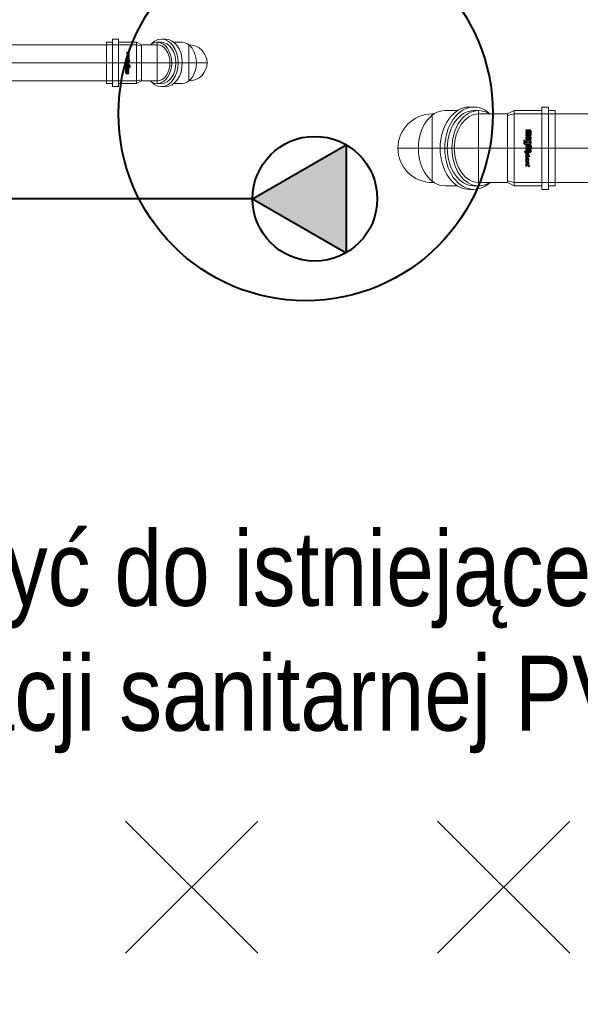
# Model space of a CAD drawing. Header units: centimetres. Extents: x 22052 to 56535, y 76485 to 78519.
# Tile 125 of 235: x 43425 to 43515, y 77853 to 78011. Entities that reach past the tile are written whole.
import ezdxf
from ezdxf import colors
from ezdxf.entities.mleader import LeaderData, LeaderLine
from ezdxf.enums import TextEntityAlignment as Align
from ezdxf.lldxf.tags import DXFTag
from ezdxf.math import Vec2, Vec3

# ---------------------------------------------------------------- set-up
doc = ezdxf.new("R2010")
doc.units = ezdxf.units.CM
doc.linetypes.add('P5-U_KAN_P7', pattern=[0])
for name, color, linetype, lineweight in [('2DH_PRO_Magnaplast-SDB', 34, 'Continuous', 15), ('CP_AXISKA', 7, 'DASHDOT', 15), ('CP_DETAL', 33, 'Continuous', 9), ('DACH', 1, 'Continuous', 35), ('IS_Kanalizacja sanit', 34, 'P5-U_KAN_P7', 40), ('IS_Opis', 250, 'Continuous', 9)]:
    doc.layers.add(name, color=color, linetype=linetype, lineweight=lineweight)
for name, color, linetype in [('3DCPCOLOR124', 152, 'Continuous'), ('3DCPCOLOR242', 242, 'Continuous'), ('CP_WIPEOUT', 255, 'Continuous')]:
    doc.layers.add(name, color=color, linetype=linetype)
doc.styles.add('CP_ATTR', font='arial.ttf')
doc.styles.add('styl1', font='ARIALN.TTF')
tags = doc.linetypes.add('DASHDOT', pattern=[25.4, 12.7, -6.35, 0, -6.35]).pattern_tags.tags
tags[10:11] = [DXFTag(74, 4), DXFTag(75, 0), DXFTag(340, '0'), DXFTag(46, 1.0), DXFTag(50, 0.0), DXFTag(44, 0.0), DXFTag(45, 0.0)]
tags[8:9] = [DXFTag(74, 4), DXFTag(75, 0), DXFTag(340, '0'), DXFTag(46, 1.0), DXFTag(50, 0.0), DXFTag(44, 0.0), DXFTag(45, 0.0)]
tags[6:7] = [DXFTag(74, 4), DXFTag(75, 0), DXFTag(340, '0'), DXFTag(46, 1.0), DXFTag(50, 0.0), DXFTag(44, 0.0), DXFTag(45, 0.0)]
tags[4:5] = [DXFTag(74, 4), DXFTag(75, 0), DXFTag(340, '0'), DXFTag(46, 1.0), DXFTag(50, 0.0), DXFTag(44, 0.0), DXFTag(45, 0.0)]

# ---------------------------------------------------------------- blocks, each defined once
blk = doc.blocks.new('Krzyż')
at = {"layer": 'DACH'}
for p, q in [((22303.31, 72944.14), (22324.53, 72965.35)), ((22324.53, 72944.14), (22303.31, 72965.35))]:
    blk.add_line(p, q, dxfattribs=at)
blk = doc.blocks.new('rdmgn014_okr01')
blk.add_circle((0, 0), 28.6)
blk = doc.blocks.new('rdmgn014_okr02')
blk.add_circle((0, 0), 25)
blk = doc.blocks.new('rdmgn014_wip_cir01')
blk.add_wipeout([(1, 0), (0.966, 0.259), (0.866, 0.5), (0.707, 0.707), (0.5, 0.866), (0.259, 0.966), (0, 1), (-0.259, 0.966), (-0.5, 0.866), (-0.707, 0.707), (-0.866, 0.5), (-0.966, 0.259), (-1, 0), (-0.966, -0.259), (-0.866, -0.5), (-0.707, -0.707), (-0.5, -0.866), (-0.259, -0.966), (0, -1), (0.259, -0.966), (0.5, -0.866), (0.707, -0.707), (0.866, -0.5), (0.966, -0.259)])
blk = doc.blocks.new('rdmgn014_okr02a')
blk.add_arc((25, 0), 25, 90, 270)
blk = doc.blocks.new('rdmgn014_okr01a')
blk.add_arc((0, 0), 28.6, 90, 270)
blk = doc.blocks.new('rdmgn014_okr01b')
blk.add_arc((0, 0), 25, 90, 270)
blk = doc.blocks.new('rdmgn014_wip_cir01a')
blk.add_wipeout([(20, 0), (19.32, 5.18), (17.32, 10), (14.14, 14.14), (10, 17.32), (5.18, 19.32), (0, 20), (-5.18, 19.32), (-10, 17.32), (-14.14, 14.14), (-17.32, 10), (-19.32, 5.18), (-20, 0), (-19.32, -5.18), (-17.32, -10), (-14.14, -14.14), (-10, -17.32), (-5.18, -19.32), (0, -20), (5.18, -19.32), (10, -17.32), (14.14, -14.14), (17.32, -10), (19.32, -5.18)])
blk = doc.blocks.new('rdmgn014_wip_cir01b')
blk.add_wipeout([(20, 0), (19.32, 5.18), (17.32, 10), (14.14, 14.14), (10, 17.32), (5.18, 19.32), (0, 20), (-5.18, 19.32), (-10, 17.32), (-14.14, 14.14), (-17.32, 10), (-19.32, 5.18), (-20, 0), (-19.32, -5.18), (-17.32, -10), (-14.14, -14.14), (-10, -17.32), (-5.18, -19.32), (0, -20), (5.18, -19.32), (10, -17.32), (14.14, -14.14), (17.32, -10), (19.32, -5.18)])
blk = doc.blocks.new('rdmgn014_wip_rec01')
blk.add_wipeout([(0, -25), (84.39, -25), (84.39, 25), (0, 25)]).dxf.layer = 'CP_WIPEOUT'
blk = doc.blocks.new('rdmgn014_okr01c')
blk.add_arc((25, 0), 25, 90, 270)
blk = doc.blocks.new('rdmgn014_wip_rec02')
blk.add_wipeout([(0, -25), (84.39, -25), (84.39, 25), (0, 25)]).dxf.layer = 'CP_WIPEOUT'
blk = doc.blocks.new('rdmgn014_logo01')
at = {"layer": '3DCPCOLOR124'}
for p, q in [((-2.93, 9.64), (-2.93, 8.94)), ((1.86, 16.54), (-2.9, 16.54)), ((-2.9, 16.54), (-2.9, 15.53)), ((-2.9, 15.53), (1.6, 15.53)), ((1.6, 14.41), (-2.9, 14.41)), ((-2.9, 14.41), (-2.9, 13.39)), ((-2.9, 13.39), (1.6, 13.39)), ((1.6, 12.27), (-2.9, 12.27)), ((-2.9, 12.27), (-2.9, 11.26)), ((-2.9, 11.26), (1.86, 11.26)), ((1.86, 10.71), (-1.86, 10.71)), ((-1.86, 8.94), (-1.86, 9.39)), ((-1.61, 9.64), (1.6, 9.64)), ((1.86, 9.37), (1.86, 8.84)), ((1.89, 15.24), (1.89, 14.7)), ((1.89, 13.1), (1.89, 12.56)), ((2.9, 14.44), (2.9, 15.5)), ((2.9, 12.3), (2.9, 13.36)), ((2.93, 8.57), (2.93, 9.65)), ((-4.01, 6.97), (-5.07, 6.97)), ((-5.07, 6.97), (-5.07, 4.84)), ((-4.01, 5.1), (-4.01, 6.97)), ((-4.01, 3.77), (1.86, 3.77)), ((1.6, 4.84), (-3.74, 4.84)), ((-2.93, 8.94), (-1.86, 8.94)), ((1.6, 8.57), (-2.93, 8.57)), ((-2.93, 8.57), (-2.93, 7.5)), ((-2.93, 7.5), (1.86, 7.5)), ((-2.93, 5.9), (-2.93, 5.2)), ((-2.93, 5.2), (-1.86, 5.2)), ((1.86, 3.23), (-2.93, 3.23)), ((-2.93, 3.23), (-2.93, 2.16)), ((-2.93, 2.16), (1.6, 2.16)), ((1.6, 1.1), (-2.93, 1.1)), ((-2.93, 1.1), (-2.93, 0.03)), ((-2.93, 0.03), (1.86, 0.03)), ((1.86, 6.97), (-1.86, 6.97)), ((-1.86, 5.2), (-1.86, 5.64)), ((-1.61, 5.9), (1.6, 5.9)), ((1.86, 5.64), (1.86, 5.1)), ((1.86, 1.9), (1.86, 1.36)), ((2.93, 4.84), (2.93, 5.9)), ((2.93, 2.17), (2.93, 1.1)), ((-2.93, -1.56), (-2.93, -2.26)), ((-2.93, -2.26), (-1.86, -2.26)), ((1.6, -2.62), (-2.93, -2.62)), ((-2.93, -2.62), (-2.93, -3.11)), ((-2.93, -3.11), (-0.81, -3.69)), ((1.86, -0.49), (-1.86, -0.49)), ((-1.86, -2.26), (-1.86, -1.82)), ((-1.61, -1.56), (1.6, -1.56)), ((-0.81, -3.69), (1.86, -3.69)), ((1.86, -1.82), (1.86, -2.36)), ((2.93, -2.63), (2.93, -1.56))]:
    blk.add_line(p, q, dxfattribs=at)
for centre, radius, start, end in [((-1.86, 9.64), 1.07, 90, 180), ((-1.61, 9.39), 0.246, 90, 184.12329), ((1.6, 15.24), 0.293, 359.50377, 90), ((1.6, 14.7), 0.291, 269.5684, 360), ((1.6, 13.1), 0.293, 359.52315, 90), ((1.6, 12.56), 0.293, 270, 359.99892), ((1.6, 9.37), 0.264, 0, 90), ((1.86, 15.5), 1.04, 359.84034, 90), ((1.86, 12.3), 1.04, 270, 0.01929), ((1.86, 9.64), 1.06, 0.42142, 90), ((2.3, 14.44), 0.598, 296.56041, 0), ((2.29, 13.36), 0.608, 359.98071, 62.82231), ((-4.01, 4.83), 1.06, 179.73928, 270), ((-3.74, 5.1), 0.264, 180, 269.90231), ((-1.86, 5.9), 1.07, 90, 180), ((-1.61, 5.65), 0.246, 90, 184.04749), ((1.6, 8.84), 0.264, 270, 359.93488), ((1.6, 5.64), 0.264, 360, 90), ((1.6, 5.1), 0.264, 270, 0.01085), ((1.6, 1.9), 0.264, 0.07598, 90), ((1.6, 1.36), 0.264, 270, 359.92402), ((1.86, 8.57), 1.07, 270.28219, 0), ((1.86, 5.91), 1.06, 360, 90), ((1.86, 4.84), 1.07, 270.26342, 0), ((1.86, 2.17), 1.06, 359.57858, 90), ((1.86, 1.1), 1.07, 270.28755, 359.99846), ((-1.86, -1.56), 1.07, 90, 180), ((-1.61, -1.81), 0.246, 90, 184.11247), ((1.6, -1.82), 0.264, 360, 90.0217), ((1.6, -2.36), 0.264, 270, 359.90229), ((1.86, -1.55), 1.06, 359.57858, 90), ((1.87, -2.63), 1.06, 269.70479, 359.99987)]:
    blk.add_arc(centre, radius, start, end, dxfattribs=at)
at = {"layer": '3DCPCOLOR242'}
for p, q in [((-2.7, -3.9), (-3.95, -3.55)), ((0.12, -4.12), (-3.94, -2.98)), ((1.09, -7.71), (-1.93, -6.91)), ((1.06, -7.17), (-1.65, -6.4)), ((1.09, -7.71), (1.26, -7.74)), ((-0.13, -11.32), (-2.25, -10.71)), ((-0.17, -15.85), (-1.87, -15.4)), ((-1.72, -14.87), (-0.14, -15.31)), ((-0.17, -16), (-0.17, -15.85)), ((0.51, -16.04), (0.49, -16.34)), ((1.2, -16.2), (0.51, -16.04))]:
    blk.add_line(p, q, dxfattribs=at)
for centre, radius, start, end in [((-4.29, -3.13), 0.174, 139.47476, 200.56362), ((-4.01, -3.02), 0.481, 201.32484, 240.90127), ((-4.22, -3.22), 0.283, 75.9119, 135.99831), ((-3.49, -1.93), 1.69, 243.73825, 254.24651), ((-4.21, -3.92), 0.981, 73.81227, 86.51713), ((-2.11, -4.55), 0.997, 166.5679, 210.09873), ((-2.22, -7.14), 0.892, 155.01321, 214.60209), ((-2.28, -9.16), 0.816, 114.06431, 202.86939), ((-2.46, -4.5), 0.644, 111.11523, 163.48137), ((-2.3, -7.13), 0.818, 103.03232, 153.31269), ((-0.64, -3.63), 2.73, 211.32132, 275.04453), ((-2.3, -7.28), 0.748, 209.44333, 244.75523), ((-2.57, -7.31), 0.65, 265.66222, 285.52498), ((-2.04, -10.21), 1.88, 87.16064, 107.98583), ((-1.97, -4.71), 0.539, 116.61609, 177.02077), ((-1.71, -4.6), 0.806, 185.92882, 229.59092), ((-2.2, -8.11), 1.79, 72.29581, 99.07357), ((-2.06, -7.22), 0.393, 146.96157, 189.51991), ((-1.86, -7.12), 0.609, 195.14508, 225.76705), ((-1.97, -9.4), 0.472, 98.78993, 190.58247), ((-2.49, -7.69), 0.265, 290.23773, 337.52914), ((-2.11, -7.23), 0.357, 74.32024, 141.48526), ((-2.41, -7.7), 0.183, 21.5725, 49.11602), ((-2.48, -7.7), 0.249, 338.43027, 15.91637), ((-0.79, -3.63), 2.14, 227.76809, 264.97098), ((-1.91, -4.94), 0.776, 84.80696, 112.52828), ((-1.79, -10.93), 2.01, 44.3614, 97.33402), ((-2.29, -8.04), 1.19, 72.26909, 76.76456), ((-2.01, -11.05), 2.72, 40.23654, 88.54608), ((-2.08, -7.15), 2.99, 66.1532, 85.5553), ((-0.84, -4.43), 1.34, 263.8725, 286.52821), ((-1.93, -6.26), 2.13, 46.51655, 60.5203), ((-1.14, -5.4), 0.961, 11.11124, 45.43142), ((-0.64, -5.29), 0.455, 294.16818, 9.83832), ((-0.42, -5.51), 0.842, 271.34773, 20.70805), ((0.25, -3.84), 0.817, 249.48618, 262.64906), ((-1.3, -5.9), 1.81, 22.39599, 45.50711), ((-0.07, -4.64), 0.557, 50.01469, 70.91433), ((0.18, -4.34), 0.318, 263.62486, 288.27847), ((0.24, -4.49), 0.156, 287.1813, 350.19267), ((0.11, -4.44), 0.288, 10.01081, 50.85672), ((0.03, -4.45), 0.37, 349.83802, 10.02954), ((0.61, -8.43), 1.34, 58.78007, 70.73251), ((1.27, -7.61), 0.133, 265.16594, 303.58712), ((1.16, -7.55), 0.301, 17.91794, 59.99432), ((1.12, -7.48), 0.33, 314.20176, 5.594), ((-2.35, -15.59), 0.816, 103.18733, 179.70994), ((-2.2, -15.57), 0.973, 181.20145, 240.279), ((-2.38, -10.79), 0.727, 106.1924, 195.31955), ((-2.23, -10.75), 0.883, 195.37729, 250.06823), ((-1.76, -12.65), 1.31, 133.99181, 256.46177), ((-1.65, -8.93), 1.49, 201.67038, 231.30759), ((-2.59, -16.12), 0.301, 251.92709, 357.04439), ((-2.52, -11.96), 0.293, 73.84283, 119.965), ((-2.3, -16.77), 1.99, 73.17854, 97.06791), ((-2.32, -10.91), 0.21, 72.14881, 182.46762), ((-2.16, -10.9), 0.37, 183.0166, 240.61517), ((-2.48, -11.38), 0.207, 256.87231, 333.10474), ((-2.18, -15.68), 0.348, 90.07346, 226.67742), ((-1.88, -12.75), 0.636, 127.36445, 245.55279), ((-1.48, -9.29), 0.981, 191.93887, 227.93558), ((-2.55, -12.12), 0.449, 8.72439, 76.05515), ((-2.56, -16.17), 0.279, 6.29239, 59.42508), ((-2.44, -11.35), 0.167, 6.09693, 51.25913), ((-2.71, -11.34), 0.433, 342.50928, 1.32782), ((-2.69, -11.74), 0.662, 310.19394, 332.43036), ((-2.75, -18.5), 3.22, 74.17003, 79.89146), ((-2.01, -13.14), 0.234, 234.86383, 292.37274), ((-0.61, -7.95), 2.56, 233.55293, 269.01687), ((-1.83, -13.25), 0.719, 250.74796, 317.74811), ((-2.25, -12.71), 0.729, 297.35331, 322.4271), ((-3.16, -12.05), 1.85, 323.49167, 337.62755), ((-0.6, -13.09), 0.918, 120.98328, 158.93973), ((-4.61, -11.44), 4.03, 325.44217, 333.88008), ((-0.8, -13.04), 0.784, 70.65968, 109.73354), ((0.29, -13.88), 1.45, 136.23705, 152.79299), ((-0.64, -13.09), 0.24, 82.50251, 118.50435), ((-0.6, -10.03), 0.492, 264.11106, 2.31167), ((-0.72, -13.4), 0.557, 329.50413, 78.25175), ((-0.86, -13.48), 1.23, 313.61713, 74.8695), ((-0.3, -14.06), 0.179, 156.2477, 208.06619), ((1.11, -14.88), 1.81, 138.31774, 150.34994), ((0, -13.86), 0.536, 211.35444, 244.0918), ((-0.86, -10.08), 0.755, 5.47841, 47.26611), ((-0.1, -14.13), 0.258, 239.00324, 288.60589), ((0.48, -16.03), 0.659, 177.15913, 197.97133), ((-21.33, -14.03), 21.22, 356.55137, 357.45194), ((0.25, -16.17), 0.401, 190.32938, 250.47852), ((0.14, -10.31), 1.05, 255.0292, 275.25426), ((0.08, -14.98), 0.202, 99.26049, 177.52289), ((-0.28, -10.17), 0.698, 293.28307, 345.06705), ((-0.04, -11.26), 0.454, 64.25671, 85.18429), ((0.04, -15.4), 0.621, 76.06266, 90.12242), ((-0.88, -10.16), 1.29, 351.84431, 42.45471), ((0.21, -16.16), 0.393, 256.69648, 303.22105), ((0.03, -11.23), 0.401, 23.69289, 71.50149), ((0.15, -15.09), 0.29, 45.81063, 81.4207), ((0.23, -11.16), 0.197, 270.94675, 310.56308), ((-0.18, -15.28), 0.664, 5.03007, 36.75957), ((0.17, -11.16), 0.243, 323.08752, 22.10032), ((0.31, -16.35), 0.182, 308.0482, 0.81247), ((9.69, -14.96), 9.21, 181.61293, 183.26496), ((-1.77, -25.84), 10.6, 74.87484, 77.68617), ((0.73, -16.51), 0.942, 56.65606, 73.6716), ((1.21, -16.07), 0.134, 265.24474, 321.72006), ((1.09, -15.98), 0.3, 13.27277, 58.04455), ((0.98, -15.93), 0.408, 326.73725, 2.23919)]:
    blk.add_arc(centre, radius, start, end, dxfattribs=at)
blk = doc.blocks.new('Rd_mgphtp_0333_fof7kh8')
for p, q in [((17.59, 6.6), (17.59, -6.6)), ((17.59, 6.6), (18.64, 6.6)), ((18.64, 6.6), (18.64, -6.6)), ((0, 5.5), (2.05, 5.5)), ((13.15, 6.03), (17.59, 6.03)), ((18.64, 6.03), (19.69, 6.03)), ((19.69, -6.03), (19.69, 6.03)), ((0, -5.5), (2.05, -5.5)), ((13.15, -6.03), (17.59, -6.03)), ((18.64, -6.03), (19.69, -6.03)), ((17.59, -6.6), (18.64, -6.6))]:
    blk.add_line(p, q)
at = {"layer": 'CP_DETAL'}
blk.add_line((13.15, 6.03), (13.15, -6.03), dxfattribs=at)
at = {"xscale": 0.14509803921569, "yscale": 0.176}
blk.add_blockref('rdmgn014_logo01', (15.42, 0), dxfattribs=at)
at = {"layer": 'CP_WIPEOUT', "xscale": 0.21319269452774, "yscale": 0.3015}
blk.add_blockref('rdmgn014_wip_cir01a', (2.05, 0), dxfattribs=at)
for p, q in [((2.05, 6.03), (5.94, 6.03)), ((2.05, -6.03), (5.94, -6.03))]:
    blk.add_line(p, q)
for start, end in [(90, 180), (180, 270)]:
    blk.add_arc((0, 0), 5.5, start, end)
at = {"layer": 'CP_AXISKA'}
blk.add_line((0, 5.5), (0, -5.5), dxfattribs=at)
at = {"xscale": 0.1705541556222, "yscale": 0.2412}
blk.add_blockref('rdmgn014_okr01b', (2.05, 0), dxfattribs=at)
at = {"linetype": 'ByBlock', "style": 'CP_ATTR', "flags": 9}
for tag in ['DN', 'WEIGHT', 'MATERIAL', 'DIMS', 'OTHER', 'CHARACTER', 'PRODUCER', 'ORDER-NO', 'PRODUCT-TYPE', 'ARTICLE', 'GROUP', 'NUMBER', 'NAME']:
    blk.add_attdef(tag, text='', height=0.00005, dxfattribs=at).set_placement((0, 0), align=Align.MIDDLE_LEFT)
at = {"layer": 'CP_WIPEOUT', "xscale": 4.66690475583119, "yscale": 6.59999999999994, "zscale": 20}
blk.add_blockref('rdmgn014_wip_cir01', (5.94, 0), dxfattribs=at)
at = {"xscale": 0.16317848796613, "yscale": 0.23076923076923}
for name, p in [('rdmgn014_okr01a', (5.94, 0)), ('rdmgn014_okr01', (6.68, 0))]:
    blk.add_blockref(name, p, dxfattribs=at)
at = {"layer": 'CP_WIPEOUT', "xscale": 0.21319269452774, "yscale": 0.3015}
blk.add_blockref('rdmgn014_wip_cir01b', (7.42, 0), dxfattribs=at)
at = {"layer": 'CP_WIPEOUT', "xscale": 0.008798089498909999, "yscale": 0.2412}
blk.add_blockref('rdmgn014_wip_rec01', (6.68, 0), dxfattribs=at)
for p, q in [((6.68, 6.6), (5.94, 6.6)), ((7.42, 6.03), (6.68, 6.03)), ((7.42, -6.03), (6.68, -6.03)), ((6.68, -6.6), (5.94, -6.6))]:
    blk.add_line(p, q)
at = {"xscale": 0.17055415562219, "yscale": 0.2412}
for name, p in [('rdmgn014_okr02a', (2.42, 0)), ('rdmgn014_okr02', (7.42, 0))]:
    blk.add_blockref(name, p, dxfattribs=at)
at = {"layer": 'CP_WIPEOUT', "xscale": 0.05531249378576, "yscale": 0.22}
blk.add_blockref('rdmgn014_wip_rec02', (7.42, 0), dxfattribs=at)
for p, q in [((12.09, 5.5), (7.42, 5.5)), ((13.15, 6.03), (12.09, 5.5)), ((7.42, -5.5), (12.09, -5.5)), ((13.15, -6.03), (12.09, -5.5))]:
    blk.add_line(p, q)
at = {"layer": 'CP_AXISKA'}
for p, q in [((7.42, 6.03), (7.42, -6.03)), ((19.69, 0), (-5.5, 0))]:
    blk.add_line(p, q, dxfattribs=at)
at = {"layer": 'CP_DETAL'}
for p, q in [((12.09, 5.5), (12.09, -5.5)), ((12.09, -5.5), (12.09, 5.5))]:
    blk.add_line(p, q, dxfattribs=at)
at = {"xscale": 0.15556349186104, "yscale": 0.22}
blk.add_blockref('rdmgn014_okr01c', (3.54, 0), dxfattribs=at)
blk = doc.blocks.new('Rd_mgphtp_0316_fku38v0')
for p, q in [((8.41, 3.3), (11.31, 3.3)), ((11.31, 3.8), (11.31, -3.8)), ((11.31, 3.8), (12.26, 3.8)), ((12.26, 3.8), (12.26, -3.8)), ((12.26, 3.3), (13.21, 3.3)), ((13.21, -3.3), (13.21, 3.3)), ((0, 2.9), (1.13, 2.9)), ((0, -2.9), (1.13, -2.9)), ((8.41, -3.3), (11.31, -3.3)), ((11.31, -3.8), (12.26, -3.8)), ((12.26, -3.3), (13.21, -3.3))]:
    blk.add_line(p, q)
at = {"layer": 'CP_DETAL'}
blk.add_line((8.41, 3.3), (8.41, -3.3), dxfattribs=at)
at = {"xscale": 0.09477124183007, "yscale": 0.10133333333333}
blk.add_blockref('rdmgn014_logo01', (9.89, 0), dxfattribs=at)
at = {"layer": 'CP_WIPEOUT', "xscale": 0.11667261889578, "yscale": 0.165}
blk.add_blockref('rdmgn014_wip_cir01a', (1.13, 0), dxfattribs=at)
for p, q in [((1.13, 3.3), (3.75, 3.3)), ((1.13, -3.3), (3.75, -3.3))]:
    blk.add_line(p, q)
for start, end in [(90, 180), (180, 270)]:
    blk.add_arc((0, 0), 2.9, start, end)
at = {"layer": 'CP_AXISKA'}
blk.add_line((0, 2.9), (0, -2.9), dxfattribs=at)
at = {"xscale": 0.09333809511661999, "yscale": 0.132}
blk.add_blockref('rdmgn014_okr01b', (1.13, 0), dxfattribs=at)
at = {"linetype": 'ByBlock', "style": 'CP_ATTR', "flags": 9}
for tag in ['DN', 'WEIGHT', 'MATERIAL', 'DIMS', 'OTHER', 'CHARACTER', 'PRODUCER', 'ORDER-NO', 'PRODUCT-TYPE', 'ARTICLE', 'GROUP', 'NUMBER', 'NAME']:
    blk.add_attdef(tag, text='', height=0.00005, dxfattribs=at).set_placement((0, 0), align=Align.MIDDLE_LEFT)
at = {"layer": 'CP_WIPEOUT', "xscale": 2.68700576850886, "yscale": 3.79999999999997, "zscale": 20}
blk.add_blockref('rdmgn014_wip_cir01', (3.75, 0), dxfattribs=at)
at = {"xscale": 0.09395125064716, "yscale": 0.13286713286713}
for name, p in [('rdmgn014_okr01a', (3.75, 0)), ('rdmgn014_okr01', (4.42, 0))]:
    blk.add_blockref(name, p, dxfattribs=at)
at = {"layer": 'CP_WIPEOUT', "xscale": 0.11667261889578, "yscale": 0.165}
blk.add_blockref('rdmgn014_wip_cir01b', (5.09, 0), dxfattribs=at)
at = {"layer": 'CP_WIPEOUT', "xscale": 0.0079601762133, "yscale": 0.132}
blk.add_blockref('rdmgn014_wip_rec01', (4.42, 0), dxfattribs=at)
for p, q in [((4.42, 3.8), (3.75, 3.8)), ((5.09, 3.3), (4.42, 3.3)), ((4.42, -3.8), (3.75, -3.8)), ((5.09, -3.3), (4.42, -3.3))]:
    blk.add_line(p, q)
at = {"xscale": 0.09333809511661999, "yscale": 0.132}
for name, p in [('rdmgn014_okr02a', (2.09, 0)), ('rdmgn014_okr02', (5.09, 0))]:
    blk.add_blockref(name, p, dxfattribs=at)
at = {"layer": 'CP_WIPEOUT', "xscale": 0.02985268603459, "yscale": 0.116}
blk.add_blockref('rdmgn014_wip_rec02', (5.09, 0), dxfattribs=at)
for p, q in [((8.41, 3.3), (7.61, 2.9)), ((7.61, 2.9), (5.09, 2.9)), ((5.09, -2.9), (7.61, -2.9)), ((8.41, -3.3), (7.61, -2.9))]:
    blk.add_line(p, q)
at = {"layer": 'CP_AXISKA'}
for p, q in [((5.09, 3.3), (5.09, -3.3)), ((13.21, 0), (-2.9, 0))]:
    blk.add_line(p, q, dxfattribs=at)
at = {"layer": 'CP_DETAL'}
for p, q in [((7.61, 2.9), (7.61, -2.9)), ((7.61, -2.9), (7.61, 2.9))]:
    blk.add_line(p, q, dxfattribs=at)
at = {"xscale": 0.08202438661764, "yscale": 0.116}
blk.add_blockref('rdmgn014_okr01c', (3.04, 0), dxfattribs=at)
blk = doc.blocks.new('2dmgn001_logo01')
at = {"layer": '3DCPCOLOR124'}
for p, q in [((-2.93, 9.64), (-2.93, 8.94)), ((-2.93, 8.94), (-1.86, 8.94)), ((1.86, 16.54), (-2.9, 16.54)), ((-2.9, 16.54), (-2.9, 15.53)), ((-2.9, 15.53), (1.6, 15.53)), ((1.6, 14.41), (-2.9, 14.41)), ((-2.9, 14.41), (-2.9, 13.39)), ((-2.9, 13.39), (1.6, 13.39)), ((1.6, 12.27), (-2.9, 12.27)), ((-2.9, 12.27), (-2.9, 11.26)), ((-2.9, 11.26), (1.86, 11.26)), ((1.86, 10.71), (-1.86, 10.71)), ((-1.86, 8.94), (-1.86, 9.39)), ((-1.61, 9.64), (1.6, 9.64)), ((1.86, 9.37), (1.86, 8.84)), ((1.89, 15.24), (1.89, 14.7)), ((1.89, 13.1), (1.89, 12.56)), ((2.9, 14.44), (2.9, 15.5)), ((2.9, 12.3), (2.9, 13.36)), ((2.93, 8.57), (2.93, 9.65)), ((-4.01, 6.97), (-5.07, 6.97)), ((-5.07, 6.97), (-5.07, 4.84)), ((-4.01, 5.1), (-4.01, 6.97)), ((-4.01, 3.77), (1.86, 3.77)), ((1.6, 4.84), (-3.74, 4.84)), ((1.6, 8.57), (-2.93, 8.57)), ((-2.93, 8.57), (-2.93, 7.5)), ((-2.93, 7.5), (1.86, 7.5)), ((-2.93, 5.9), (-2.93, 5.2)), ((-2.93, 5.2), (-1.86, 5.2)), ((1.86, 3.23), (-2.93, 3.23)), ((-2.93, 3.23), (-2.93, 2.16)), ((-2.93, 2.16), (1.6, 2.16)), ((1.6, 1.1), (-2.93, 1.1)), ((-2.93, 1.1), (-2.93, 0.03)), ((-2.93, 0.03), (1.86, 0.03)), ((1.86, 6.97), (-1.86, 6.97)), ((-1.86, 5.2), (-1.86, 5.64)), ((-1.61, 5.9), (1.6, 5.9)), ((1.86, 5.64), (1.86, 5.1)), ((1.86, 1.9), (1.86, 1.36)), ((2.93, 4.84), (2.93, 5.9)), ((2.93, 2.17), (2.93, 1.1)), ((-2.93, -1.56), (-2.93, -2.26)), ((-2.93, -2.26), (-1.86, -2.26)), ((1.6, -2.62), (-2.93, -2.62)), ((-2.93, -2.62), (-2.93, -3.11)), ((-2.93, -3.11), (-0.81, -3.69)), ((1.86, -0.49), (-1.86, -0.49)), ((-1.86, -2.26), (-1.86, -1.82)), ((-1.61, -1.56), (1.6, -1.56)), ((-0.81, -3.69), (1.86, -3.69)), ((1.86, -1.82), (1.86, -2.36)), ((2.93, -2.63), (2.93, -1.56))]:
    blk.add_line(p, q, dxfattribs=at)
for centre, radius, start, end in [((-1.86, 9.64), 1.07, 90, 180), ((-1.61, 9.39), 0.246, 90, 184.12329), ((1.6, 15.24), 0.293, 359.50377, 90), ((1.6, 14.7), 0.291, 269.5684, 360), ((1.6, 13.1), 0.293, 359.52315, 90), ((1.6, 12.56), 0.293, 270, 359.99892), ((1.6, 9.37), 0.264, 0, 90), ((1.86, 15.5), 1.04, 359.84034, 90), ((1.86, 12.3), 1.04, 270, 0.01929), ((1.86, 9.64), 1.06, 0.42142, 90), ((2.3, 14.44), 0.598, 296.56041, 0), ((2.29, 13.36), 0.608, 359.98071, 62.82231), ((-4.01, 4.83), 1.06, 179.73928, 270), ((-3.74, 5.1), 0.264, 180, 269.90231), ((-1.86, 5.9), 1.07, 90, 180), ((-1.61, 5.65), 0.246, 90, 184.04749), ((1.6, 8.84), 0.264, 270, 359.93488), ((1.6, 5.64), 0.264, 360, 90), ((1.6, 5.1), 0.264, 270, 0.01085), ((1.6, 1.9), 0.264, 0.07598, 90), ((1.6, 1.36), 0.264, 270, 359.92402), ((1.86, 8.57), 1.07, 270.28219, 0), ((1.86, 5.91), 1.06, 360, 90), ((1.86, 4.84), 1.07, 270.26342, 0), ((1.86, 2.17), 1.06, 359.57858, 90), ((1.86, 1.1), 1.07, 270.28755, 359.99846), ((-1.86, -1.56), 1.07, 90, 180), ((-1.61, -1.81), 0.246, 90, 184.11247), ((1.6, -1.82), 0.264, 360, 90.0217), ((1.6, -2.36), 0.264, 270, 359.90229), ((1.86, -1.55), 1.06, 359.57858, 90), ((1.87, -2.63), 1.06, 269.70479, 359.99987)]:
    blk.add_arc(centre, radius, start, end, dxfattribs=at)
at = {"layer": '3DCPCOLOR242'}
for p, q in [((-2.7, -3.9), (-3.95, -3.55)), ((0.12, -4.12), (-3.94, -2.98)), ((1.09, -7.71), (-1.93, -6.91)), ((1.06, -7.17), (-1.65, -6.4)), ((1.09, -7.71), (1.26, -7.74)), ((-0.13, -11.32), (-2.25, -10.71)), ((-0.17, -15.85), (-1.87, -15.4)), ((-1.72, -14.87), (-0.14, -15.31)), ((-0.17, -16), (-0.17, -15.85)), ((0.51, -16.04), (0.49, -16.34)), ((1.2, -16.2), (0.51, -16.04))]:
    blk.add_line(p, q, dxfattribs=at)
for centre, radius, start, end in [((-4.29, -3.13), 0.174, 139.47476, 200.56362), ((-4.01, -3.02), 0.481, 201.32484, 240.90127), ((-4.22, -3.22), 0.283, 75.9119, 135.99831), ((-3.49, -1.93), 1.69, 243.73825, 254.24651), ((-4.21, -3.92), 0.981, 73.81227, 86.51713), ((-2.11, -4.55), 0.997, 166.5679, 210.09873), ((-2.22, -7.14), 0.892, 155.01321, 214.60209), ((-2.28, -9.16), 0.816, 114.06431, 202.86939), ((-2.46, -4.5), 0.644, 111.11523, 163.48137), ((-2.3, -7.13), 0.818, 103.03232, 153.31269), ((-0.64, -3.63), 2.73, 211.32132, 275.04453), ((-2.3, -7.28), 0.748, 209.44333, 244.75523), ((-2.57, -7.31), 0.65, 265.66222, 285.52498), ((-2.04, -10.21), 1.88, 87.16064, 107.98583), ((-1.97, -4.71), 0.539, 116.61609, 177.02077), ((-1.71, -4.6), 0.806, 185.92882, 229.59092), ((-2.2, -8.11), 1.79, 72.29581, 99.07357), ((-2.06, -7.22), 0.393, 146.96157, 189.51991), ((-1.86, -7.12), 0.609, 195.14508, 225.76705), ((-2.49, -7.69), 0.265, 290.23773, 337.52914), ((-2.11, -7.23), 0.357, 74.32024, 141.48526), ((-2.41, -7.7), 0.183, 21.5725, 49.11602), ((-2.48, -7.7), 0.249, 338.43027, 15.91637), ((-0.79, -3.63), 2.14, 227.76809, 264.97098), ((-1.91, -4.94), 0.776, 84.80696, 112.52828), ((-2.29, -8.04), 1.19, 72.26909, 76.76456), ((-2.01, -11.05), 2.72, 40.23654, 88.54608), ((-2.08, -7.15), 2.99, 66.1532, 85.5553), ((-0.84, -4.43), 1.34, 263.8725, 286.52821), ((-1.93, -6.26), 2.13, 46.51655, 60.5203), ((-1.14, -5.4), 0.961, 11.11124, 45.43142), ((-0.64, -5.29), 0.455, 294.16818, 9.83832), ((-0.42, -5.51), 0.842, 271.34773, 20.70805), ((0.25, -3.84), 0.817, 249.48618, 262.64906), ((-1.3, -5.9), 1.81, 22.39599, 45.50711), ((-0.07, -4.64), 0.557, 50.01469, 70.91433), ((0.18, -4.34), 0.318, 263.62486, 288.27847), ((0.24, -4.49), 0.156, 287.1813, 350.19267), ((0.11, -4.44), 0.288, 10.01081, 50.85672), ((0.03, -4.45), 0.37, 349.83802, 10.02954), ((0.61, -8.43), 1.34, 58.78007, 70.73251), ((1.27, -7.61), 0.133, 265.16594, 303.58712), ((1.16, -7.55), 0.301, 17.91794, 59.99432), ((1.12, -7.48), 0.33, 314.20176, 5.594), ((-2.35, -15.59), 0.816, 103.18733, 179.70994), ((-2.2, -15.57), 0.973, 181.20145, 240.279), ((-2.38, -10.79), 0.727, 106.1924, 195.31955), ((-2.23, -10.75), 0.883, 195.37729, 250.06823), ((-1.76, -12.65), 1.31, 133.99181, 256.46177), ((-1.65, -8.93), 1.49, 201.67038, 231.30759), ((-2.59, -16.12), 0.301, 251.92709, 357.04439), ((-2.52, -11.96), 0.293, 73.84283, 119.965), ((-2.3, -16.77), 1.99, 73.17854, 97.06791), ((-2.32, -10.91), 0.21, 72.14881, 182.46762), ((-2.16, -10.9), 0.37, 183.0166, 240.61517), ((-2.48, -11.38), 0.207, 256.87231, 333.10474), ((-2.18, -15.68), 0.348, 90.07346, 226.67742), ((-1.88, -12.75), 0.636, 127.36445, 245.55279), ((-1.97, -9.4), 0.472, 98.78993, 190.58247), ((-1.48, -9.29), 0.981, 191.93887, 227.93558), ((-2.55, -12.12), 0.449, 8.72439, 76.05515), ((-2.56, -16.17), 0.279, 6.29239, 59.42508), ((-2.44, -11.35), 0.167, 6.09693, 51.25913), ((-2.71, -11.34), 0.433, 342.50928, 1.32782), ((-2.69, -11.74), 0.662, 310.19394, 332.43036), ((-2.75, -18.5), 3.22, 74.17003, 79.89146), ((-2.01, -13.14), 0.234, 234.86383, 292.37274), ((-0.61, -7.95), 2.56, 233.55293, 269.01687), ((-1.83, -13.25), 0.719, 250.74796, 317.74811), ((-1.79, -10.93), 2.01, 44.3614, 97.33402), ((-2.25, -12.71), 0.729, 297.35331, 322.4271), ((-3.16, -12.05), 1.85, 323.49167, 337.62755), ((-0.6, -13.09), 0.918, 120.98328, 158.93973), ((-4.61, -11.44), 4.03, 325.44217, 333.88008), ((-0.8, -13.04), 0.784, 70.65968, 109.73354), ((0.29, -13.88), 1.45, 136.23705, 152.79299), ((-0.64, -13.09), 0.24, 82.50251, 118.50435), ((-0.6, -10.03), 0.492, 264.11106, 2.31167), ((-0.72, -13.4), 0.557, 329.50413, 78.25175), ((-0.86, -13.48), 1.23, 313.61713, 74.8695), ((-0.3, -14.06), 0.179, 156.2477, 208.06619), ((1.11, -14.88), 1.81, 138.31774, 150.34994), ((0, -13.86), 0.536, 211.35444, 244.0918), ((-0.86, -10.08), 0.755, 5.47841, 47.26611), ((-0.1, -14.13), 0.258, 239.00324, 288.60589), ((0.48, -16.03), 0.659, 177.15913, 197.97133), ((-21.33, -14.03), 21.22, 356.55137, 357.45194), ((0.25, -16.17), 0.401, 190.32938, 250.47852), ((0.14, -10.31), 1.05, 255.0292, 275.25426), ((0.08, -14.98), 0.202, 99.26049, 177.52289), ((-0.28, -10.17), 0.698, 293.28307, 345.06705), ((-0.04, -11.26), 0.454, 64.25671, 85.18429), ((0.04, -15.4), 0.621, 76.06266, 90.12242), ((-0.88, -10.16), 1.29, 351.84431, 42.45471), ((0.21, -16.16), 0.393, 256.69648, 303.22105), ((0.03, -11.23), 0.401, 23.69289, 71.50149), ((0.15, -15.09), 0.29, 45.81063, 81.4207), ((0.23, -11.16), 0.197, 270.94675, 310.56308), ((-0.18, -15.28), 0.664, 5.03007, 36.75957), ((0.17, -11.16), 0.243, 323.08752, 22.10032), ((0.31, -16.35), 0.182, 308.0482, 0.81247), ((9.69, -14.96), 9.21, 181.61293, 183.26496), ((-1.77, -25.84), 10.6, 74.87484, 77.68617), ((0.73, -16.51), 0.942, 56.65606, 73.6716), ((1.21, -16.07), 0.134, 265.24474, 321.72006), ((1.09, -15.98), 0.3, 13.27277, 58.04455), ((0.98, -15.93), 0.408, 326.73725, 2.23919)]:
    blk.add_arc(centre, radius, start, end, dxfattribs=at)
blk = doc.blocks.new('2d_mgphtp_0270_5o6vrds')
for p, q in [((0.8, 3.3), (0, 2.9)), ((0.8, 3.3), (3.6, 3.3)), ((3.6, 3.8), (3.6, -3.8)), ((3.6, 3.8), (4.55, 3.8)), ((4.55, 3.8), (4.55, -3.8)), ((4.55, 3.3), (5.5, 3.3)), ((5.5, -3.3), (5.5, 3.3)), ((-64.94, 2.7), (-64.14, 2.9)), ((-64.94, 2.7), (-64.94, -2.7)), ((-64.14, 2.9), (0, 2.9)), ((-64.94, -2.7), (-64.14, -2.9)), ((-64.14, -2.9), (0, -2.9)), ((0.8, -3.3), (0, -2.9)), ((0.8, -3.3), (3.6, -3.3)), ((3.6, -3.8), (4.55, -3.8)), ((4.55, -3.3), (5.5, -3.3))]:
    blk.add_line(p, q)
at = {"layer": 'CP_AXISKA'}
blk.add_line((-64.94, 0), (5.5, 0), dxfattribs=at)
at = {"layer": 'CP_DETAL'}
for p, q in [((0.8, 3.3), (0.8, -3.3)), ((-64.14, 2.9), (-64.14, -2.9)), ((0, 2.9), (0, -2.9)), ((0, -2.9), (0, 2.9))]:
    blk.add_line(p, q, dxfattribs=at)
at = {"xscale": 0.09150326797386, "yscale": 0.1027027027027}
blk.add_blockref('2dmgn001_logo01', (2.2, 0), dxfattribs=at)
at = {"linetype": 'ByBlock', "style": 'CP_ATTR', "flags": 9}
for tag in ['DN', 'WEIGHT', 'MATERIAL', 'DIMS', 'OTHER', 'CHARACTER', 'PRODUCER', 'ORDER-NO', 'PRODUCT-TYPE', 'ARTICLE', 'GROUP', 'NUMBER', 'NAME']:
    blk.add_attdef(tag, text='', height=0.00005, dxfattribs=at).set_placement((-64.94, 0), align=Align.MIDDLE_LEFT)
blk = doc.blocks.new('2d_mgphtp_0288_zg81m90')
for p, q in [((58.27, 6.6), (58.27, -6.6)), ((58.27, 6.6), (59.32, 6.6)), ((59.32, 6.6), (59.32, -6.6)), ((0, 5.24), (1.06, 5.5)), ((0, 5.24), (0, -5.24)), ((1.06, 5.5), (52.77, 5.5)), ((53.83, 6.03), (52.77, 5.5)), ((53.83, 6.03), (58.27, 6.03)), ((59.32, 6.03), (60.37, 6.03)), ((60.37, -6.03), (60.37, 6.03)), ((0, -5.24), (1.06, -5.5)), ((1.06, -5.5), (52.77, -5.5)), ((53.83, -6.03), (52.77, -5.5)), ((53.83, -6.03), (58.27, -6.03)), ((59.32, -6.03), (60.37, -6.03)), ((58.27, -6.6), (59.32, -6.6))]:
    blk.add_line(p, q)
at = {"layer": 'CP_AXISKA'}
blk.add_line((0, 0), (60.37, 0), dxfattribs=at)
at = {"layer": 'CP_DETAL'}
for p, q in [((1.06, 5.5), (1.06, -5.5)), ((52.77, 5.5), (52.77, -5.5)), ((52.77, -5.5), (52.77, 5.5)), ((53.83, 6.03), (53.83, -6.03))]:
    blk.add_line(p, q, dxfattribs=at)
at = {"xscale": 0.14509803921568, "yscale": 0.17837837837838}
blk.add_blockref('2dmgn001_logo01', (56.05, 0), dxfattribs=at)
at = {"linetype": 'ByBlock', "style": 'CP_ATTR', "flags": 9}
for tag in ['DN', 'WEIGHT', 'MATERIAL', 'DIMS', 'OTHER', 'CHARACTER', 'PRODUCER', 'ORDER-NO', 'PRODUCT-TYPE', 'ARTICLE', 'GROUP', 'NUMBER', 'NAME']:
    blk.add_attdef(tag, text='', height=0.00005, dxfattribs=at).set_placement((0, 0), align=Align.MIDDLE_LEFT)

msp = doc.modelspace()

# ---------------------------------------------------------------- hatches: boundary and pattern name
at = {"layer": 'IS_Kanalizacja sanit'}
h = msp.add_hatch(color=256, dxfattribs=at)
h.dxf.hatch_style = 1
h.paths.add_polyline_path([(43477.54, 77973.71), (43477.54, 77991.03), (43462.54, 77982.37)])

# ---------------------------------------------------------------- linework, layer by layer
at = {"layer": 'IS_Kanalizacja sanit', "linetype": 'ByBlock'}
for p, q in [((43462.54, 77982.37), (43477.54, 77991.03)), ((43477.54, 77991.03), (43477.54, 77973.71)), ((43462.54, 77982.37), (43477.54, 77973.71))]:
    msp.add_line(p, q, dxfattribs=at)
at = {"layer": 'IS_Kanalizacja sanit'}
msp.add_line((43462.54, 77982.37), (43377.26, 77982.37), dxfattribs=at)
at = {"layer": 'IS_Kanalizacja sanit', "linetype": 'ByBlock'}
msp.add_circle((43472.54, 77982.37), 10, dxfattribs=at)

# ---------------------------------------------------------------- block references
at = {"layer": '2DH_PRO_Magnaplast-SDB'}
msp.add_blockref('Rd_mgphtp_0333_fof7kh8', (43491.35, 77990.47), dxfattribs=at)
at = {"layer": 'DACH'}
for p in [(21138.86, 4917.27), (21188.86, 4917.27)]:
    msp.add_blockref('Krzyż', p, dxfattribs=at)

# ---------------------------------------------------------------- next in the draw order: linework, layer by layer
at = {"layer": 'IS_Kanalizacja sanit', "linetype": 'ByBlock'}
msp.add_circle((43471.07, 77996.02), 30, dxfattribs=at)

# ---------------------------------------------------------------- next in the draw order: block references
at = {"layer": '2DH_PRO_Magnaplast-SDB'}
msp.add_blockref('2d_mgphtp_0288_zg81m90', (43503.44, 77990.47), dxfattribs=at)

# ---------------------------------------------------------------- next in the draw order: leaders
at = {"layer": 'IS_Opis'}
ml = msp.add_multileader_mtext('Standard', dxfattribs=at)
ml.set_content('\\A1;Podłączyć do istniejącej instalacji kanalizacji sanitarnej PVC %%C110', color=256, style='styl1')
ml.set_leader_properties()
ml.build(insert=Vec2(0, 0))
ml.multileader.update_dxf_attribs({"dogleg_length": 5, "arrow_head_size": 7.5})
ctx = ml.context
ctx.base_point, ctx.char_height, ctx.arrow_head_size, ctx.landing_gap_size, ctx.plane_origin = Vec3(43368.94, 77921.34), 12, 7.5, 5, Vec3(43416.13, 77470.53)
notes = []
notes.append((ctx, [(0, (1, 1, 0), (43362.17, 77921.34), (1, 0), 6.77, [(0, [(43351.62, 77956.73)], 0, [])])]))
ctx.mtext.insert, ctx.mtext.width, ctx.mtext.defined_height, ctx.mtext.flow_direction = Vec3(43373.94, 77929.11), 204.6704, 20.33, 5
ctx.mtext.has_bg_fill, ctx.mtext.bg_color, ctx.mtext.bg_scale_factor, ctx.mtext.bg_transparency, ctx.mtext.use_window_bg_color = 1, -1073741824, 1, 0, 1
for ctx, leaders in notes:
    for number, flags, end, landing, length, lines in leaders:
        leader = LeaderData()
        leader.index, (leader.has_last_leader_line, leader.has_dogleg_vector, leader.attachment_direction) = number, flags
        leader.last_leader_point, leader.dogleg_vector, leader.dogleg_length = Vec3(end), Vec3(landing), length
        for number, points, colour, breaks in lines:
            line = LeaderLine()
            line.index, line.vertices, line.color, line.breaks = number, Vec3.list(points), colors.encode_raw_color(colour), breaks
            leader.lines.append(line)
        ctx.leaders.append(leader)

# ---------------------------------------------------------------- next in the draw order: block references
at = {"layer": '2DH_PRO_Magnaplast-SDB', "rotation": 180}
msp.add_blockref('Rd_mgphtp_0316_fku38v0', (43452.36, 78004.15), dxfattribs=at)

# ---------------------------------------------------------------- next in the draw order: block references
msp.add_blockref('2d_mgphtp_0270_5o6vrds', (43379.81, 78004.15), dxfattribs=at)

doc.saveas('drawing.dxf')
